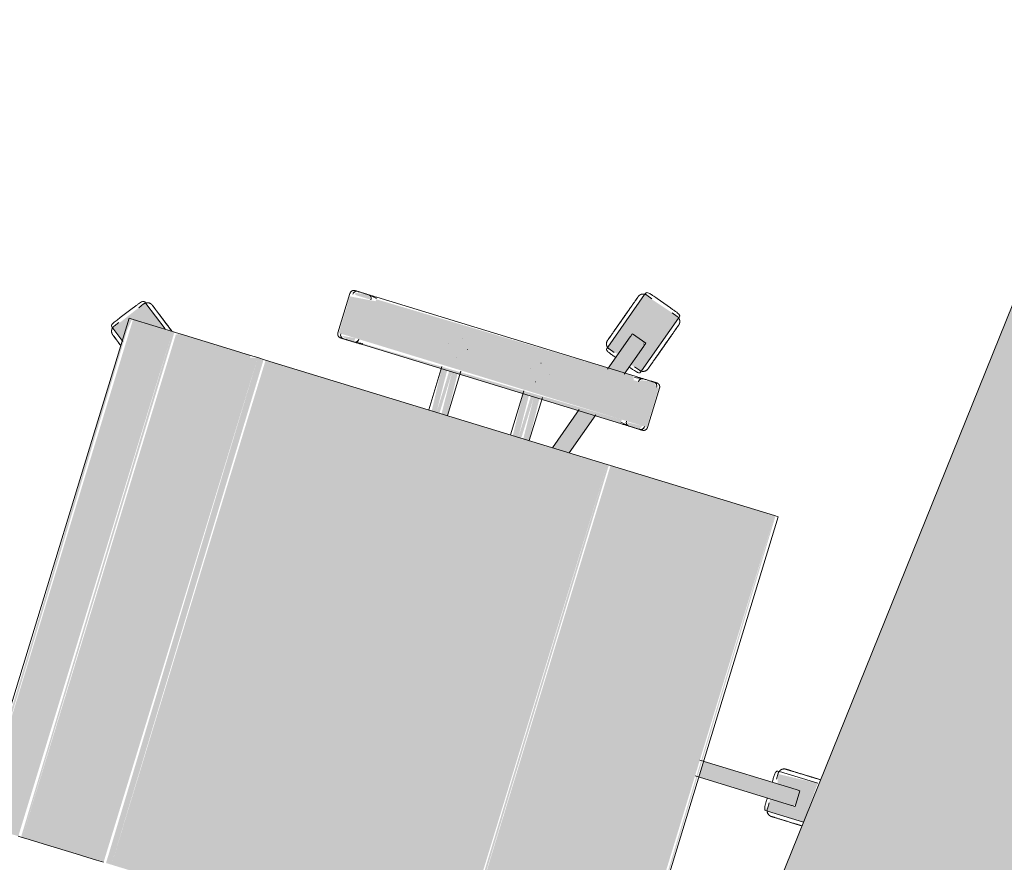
# Model space of a CAD drawing. Header units: millimetres. Extents: x -526411 to -400573, y 47353 to 130199.
# Tile 36 of 72: x -489977 to -489218, y 64358 to 65007. Entities that reach past the tile are written whole.
import ezdxf

# ---------------------------------------------------------------- set-up
doc = ezdxf.new("R2010")
doc.units = ezdxf.units.MM
doc.layers.add('I-FURN', color=30, linetype='Continuous', lineweight=18)

# ---------------------------------------------------------------- blocks, each defined once
blk = doc.blocks.new('80_KA_CE6_coupe werkplek 6P - 4 wp-2954123-3e Verdieping - Percelen telling LI')
at = {"layer": 'I-FURN'}
blk.add_hatch(color=122, dxfattribs=at).paths.add_polyline_path([(2.58, -802.36), (1652.58, -802.36), (1652.58, -2.36), (2.58, -2.36)], flags=0)
blk.add_line((1652.58, -2.36), (2.58, -2.36), dxfattribs=at)
blk = doc.blocks.new('82_3B_bureaustoel - directie vierkant - 82_3B_bureaustoel - directie vierkant-V46-3e Verdieping - Percelen telling LI')
at = {"layer": 'I-FURN'}
h = blk.add_hatch(color=122, dxfattribs=at)
h.paths.add_polyline_path([(15.88, 328.54), (-15.87, 330.23), (-13.76, 298.74), (-6.35, 301), (-6.14, 315.86), (6.35, 315.24), (6.35, 298.74), (15.88, 299.48), (15.88, 325.53)], flags=0)
h.paths.add_polyline_path([(6.35, 318.73), (6.14, 316.55), (5.47, 318.73)], flags=0)
for points in [[(6.35, 315.86), (-6.35, 315.86), (-6.35, 241.23), (6.35, 241.23), (6.35, 305.29)], [(203.2, 241.23), (-203.2, 238.97), (-203.2, 238.17), (203.2, 240.34), (203.2, 241.13)], [(203.2, 238.17), (-203.2, 238.17), (-203.2, 106.04), (203.2, 106.04), (203.2, 144.58)], [(-239.51, 124.06), (-271.26, 124.06), (-271.26, 104), (-239.51, 104), (-239.51, 122.12)], [(-299.1, 103.86), (-301.79, 102.62), (-299.25, 103.4)], [(-271.26, 104), (-274.44, 103.03), (-272.85, -104), (-271.26, -104), (-271.26, -0.46)], [(-239.51, 104), (-271.26, 104), (-271.26, -104), (-239.51, -104), (-239.51, 9.25)], [(-236.34, 104), (-239.51, 104), (-237.27, -104), (-236.34, -103.03), (-236.34, 102.61)], [(203.2, 106.04), (-203.2, 104.71), (-203.2, 103.38), (203.2, 104.71)], [(203.2, 103.38), (-203.2, 103.38), (-203.2, -171.84), (203.2, -171.84), (203.2, 93.87)], [(-203.2, 40.26), (-236.34, 38.62), (-236.34, 34.13), (-203.2, 35.77), (-203.2, 39.99)], [(-203.2, 34.13), (-236.34, 34.13), (-236.34, 31.75), (-203.2, 31.75)], [(-203.2, 31.75), (-236.34, 30.11), (-236.34, 25.62), (-203.2, 27.26), (-203.2, 31)], [(-203.2, -25.62), (-236.34, -27.34), (-236.34, -31.75), (-203.2, -30.11), (-203.2, -25.89)], [(-203.2, -31.75), (-236.34, -31.75), (-236.34, -34.13), (-203.2, -34.13)], [(-203.2, -34.13), (-236.34, -35.77), (-236.34, -40.26), (-203.2, -38.03), (-203.2, -34.88)], [(-239.51, -104), (-271.26, -104), (-269.01, -124.06), (-239.51, -124.06), (-239.51, -110.35)], [(-238.85, -104), (-239.51, -104.25), (-238.86, -104.05)], [(203.2, -171.84), (-203.2, -173.43), (-203.2, -178.18), (203.2, -176.21), (203.2, -173.43)], [(203.2, -178.18), (-203.2, -178.18), (-201.44, -183.93), (203.2, -183.93), (203.2, -178.71)], [(203.2, -183.93), (-203.2, -183.93), (-203.2, -203.86), (203.2, -203.86), (203.2, -190.6)], [(203.2, -203.86), (-203.2, -203.86), (-203.2, -220.63), (203.2, -220.63)], [(203.2, -220.63), (-203.2, -220.63), (-203.2, -240.7), (203.2, -240.7), (203.2, -234.11)], [(203.2, -240.7), (-203.2, -240.7), (-201.65, -243.71), (203.2, -243.71)], [(203.2, -243.71), (-203.2, -245.33), (-203.2, -246.88), (203.2, -244.69), (203.2, -243.85)], [(203.2, -246.88), (-203.2, -246.88), (-203.2, -278.66), (203.2, -278.66)], [(-185.11, -281.78), (-203.2, -279.49), (-203.4, -252.95), (-218.36, -273.54), (-192.24, -291.6), (-187.58, -285.19)], [(203.2, -278.66), (-203.2, -280.69), (-202.25, -281.78), (203.2, -280.08), (203.2, -279.39)]]:
    blk.add_hatch(color=122, dxfattribs=at).paths.add_polyline_path(points, flags=0)
h = blk.add_hatch(color=122, dxfattribs=at)
h.paths.add_polyline_path([(-277.78, 105.66), (-279.32, 104.84), (-278.26, 104.29)], flags=0)
h.paths.add_polyline_path([(-279.21, 107.41), (-327.63, 123.15), (-336.73, 92.72), (-289.02, 77.22), (-286.79, 86.51), (-301.84, 93.18), (-298.44, 103.65), (-282.15, 98.35), (-279.54, 106.4)], flags=0)
h.paths.add_polyline_path([(-284.67, 85.82), (-285.03, 85.93), (-285.51, 83.37)], flags=0)
h.paths.add_polyline_path([(-328.24, 123.34), (-330.67, 119.76), (-328.39, 122.91)], flags=0)
h = blk.add_hatch(color=122, dxfattribs=at)
h.paths.add_polyline_path([(-236.34, 119.44), (-239.51, 120.38), (-238.9, 108.34), (-236.34, 110.7)], flags=0)
h.paths.add_polyline_path([(-271.26, 122.36), (-274.44, 118.59), (-272.89, 109.31), (-271.26, 108.21), (-271.26, 120.38)], flags=0)
h = blk.add_hatch(color=122, dxfattribs=at)
h.paths.add_polyline_path([(-203.2, 72.7), (-236.34, 83.47), (-236.34, 70.11), (-203.2, 59.35)], flags=0)
h.paths.add_polyline_path([(-274.44, 95.85), (-298.44, 103.65), (-302.36, 91.57), (-274.44, 82.49), (-274.44, 93.33)], flags=0)
h = blk.add_hatch(color=122, dxfattribs=at)
h.paths.add_polyline_path([(-236.34, -110.7), (-239.51, -110.67), (-238.16, -121.12), (-236.34, -116.32), (-236.34, -115.72)], flags=0)
h.paths.add_polyline_path([(-271.26, -107.82), (-274.44, -110.74), (-272.88, -120.87), (-271.26, -120.38), (-271.26, -108.21)], flags=0)
for p, q in [((-15.87, 299.48), (-15.87, 330.24)), ((15.88, 328.56), (15.88, 299.48)), ((6.35, 318.74), (-6.35, 318.74)), ((-6.35, 316.55), (-6.35, 318.73)), ((6.35, 318.73), (6.35, 316.55)), ((-6.35, 315.86), (-6.35, 316.55)), ((-6.35, 238.17), (-6.35, 315.86)), ((6.35, 316.55), (6.35, 315.86)), ((6.35, 315.86), (6.35, 238.17)), ((-15.87, 298.09), (-15.87, 299.48)), ((-14.29, 298.88), (-9.52, 298.88)), ((9.53, 298.88), (14.29, 298.88)), ((15.88, 299.48), (15.88, 298.09)), ((203.2, 241.23), (-203.2, 241.23)), ((-203.2, 238.17), (-203.2, 241.23)), ((-203.2, 106.04), (-203.2, 238.17)), ((-327.99, 121.59), (-329.46, 117.06)), ((-328.24, 123.34), (-326.92, 122.92)), ((-326.92, 122.92), (-279.92, 107.64)), ((-239.51, 124.72), (-271.26, 124.72)), ((-332.79, 114.81), (-336.71, 102.73)), ((-332.79, 114.81), (-336.71, 102.73)), ((-274.44, 119.44), (-274.44, 110.74)), ((-236.34, 110.7), (-236.34, 119.44)), ((-279.92, 107.64), (-278.6, 107.21)), ((-274.44, 111.4), (-274.44, 110.74)), ((-274.41, 110.32), (-273.43, 104)), ((-237.34, 104), (-236.37, 110.29)), ((-236.34, 110.7), (-236.34, 111.36)), ((-335.35, 98.95), (-336.82, 94.42)), ((-301.17, 104.53), (-305.1, 92.46)), ((-301.17, 104.53), (-299.1, 103.86)), ((-299.1, 103.86), (-298.44, 103.65)), ((-298.44, 103.65), (-273.48, 95.54)), ((-281.31, 101.42), (-279.84, 105.95)), ((-274.44, 104), (-274.44, -104)), ((-236.34, -104), (-236.34, 104)), ((-203.2, 103.38), (-203.2, 106.04)), ((-203.2, -171.84), (-203.2, 103.38)), ((-336.73, 92.72), (-338.05, 93.15)), ((-289.73, 77.45), (-336.73, 92.72)), ((-303.02, 91.78), (-305.1, 92.45)), ((-302.36, 91.57), (-303.02, 91.78)), ((-273.44, 82.17), (-302.36, 91.57)), ((-237.27, 83.77), (-203.2, 72.7)), ((-288.41, 77.02), (-289.73, 77.45)), ((-288.67, 78.77), (-287.2, 83.3)), ((-203.2, 59.35), (-237.27, 70.42)), ((-256.56, 40.48), (-256.51, 40.48)), ((-203.2, 40.48), (-237.93, 40.48)), ((-262.93, 31.77), (-262.93, 31.75)), ((-247.85, 31.77), (-247.85, 31.81)), ((-256.52, 25.4), (-256.56, 25.4)), ((-238.69, 25.4), (-203.2, 25.4)), ((-256.56, -25.4), (-256.51, -25.4)), ((-203.2, -25.4), (-239, -25.4)), ((-262.93, -31.77), (-262.93, -31.81)), ((-247.85, -31.77), (-247.85, -31.75)), ((-256.52, -40.48), (-256.56, -40.48)), ((-238.16, -40.48), (-203.2, -40.48)), ((-273.43, -104), (-274.41, -110.32)), ((-236.37, -110.29), (-237.34, -104)), ((-274.44, -110.74), (-274.44, -119.44)), ((-274.44, -110.74), (-274.44, -111.4)), ((-236.34, -119.44), (-236.34, -110.7)), ((-236.34, -111.36), (-236.34, -110.7)), ((-271.26, -124.72), (-239.51, -124.72)), ((-203.2, -178.18), (-203.2, -171.84)), ((-203.2, -183.93), (-203.2, -178.18)), ((203.2, -178.18), (203.2, -183.93)), ((-203.2, -203.86), (-203.2, -183.93)), ((203.2, -183.93), (203.2, -203.86)), ((-203.2, -220.63), (-203.2, -203.86)), ((203.2, -203.86), (203.2, -220.63)), ((-203.2, -240.7), (-203.2, -220.63)), ((203.2, -220.63), (203.2, -240.7)), ((-203.2, -243.71), (-203.2, -240.7)), ((203.2, -240.7), (203.2, -243.71)), ((-203.2, -246.88), (-203.2, -243.71)), ((-203.2, -278.66), (-203.2, -246.88)), ((203.2, -243.71), (203.2, -246.88)), ((-217.92, -272.94), (-203.4, -252.95)), ((-218.74, -274.06), (-217.92, -272.94)), ((-217, -274.36), (-213.14, -277.16)), ((-203.2, -281.84), (-203.2, -278.66)), ((-212.02, -281.02), (-201.75, -288.49)), ((-212.02, -281.02), (-201.75, -288.49)), ((-203.2, -281.84), (203.2, -281.84)), ((-184.68, -281.2), (-192.24, -291.6)), ((-197.73, -288.36), (-193.88, -291.16)), ((-192.24, -291.6), (-193.05, -292.72))]:
    blk.add_line(p, q, dxfattribs=at)
at = {"layer": 'I-FURN', "flags": 128}
for points in [[(-19.05, 331.64), (-19.05, 330.87), (-19.05, 330.09), (-19.05, 329.3), (-19.05, 328.5), (-19.05, 327.69), (-19.05, 326.88), (-19.05, 326.06), (-19.05, 325.24), (-19.05, 324.42), (-19.05, 324.2)], [(-19.05, 324.2), (-19.05, 325.02), (-19.05, 325.84), (-19.05, 326.66), (-19.05, 327.47), (-19.05, 328.28), (-19.05, 329.08), (-19.05, 329.88), (-19.05, 330.66), (-19.05, 331.44)], [(19.05, 328.5), (19.05, 327.69), (19.05, 326.88), (19.05, 326.06), (19.05, 325.24), (19.05, 324.42), (19.05, 324.2)], [(19.05, 324.2), (19.05, 325.02), (19.05, 325.84), (19.05, 326.66), (19.05, 327.47), (19.05, 328.28)], [(-19.05, 324.2), (-19.05, 323.37), (-19.05, 322.55), (-19.05, 321.74), (-19.05, 320.92), (-19.05, 320.11), (-19.05, 319.31), (-19.05, 318.52), (-19.05, 317.73), (-19.05, 316.96), (-19.05, 316.19), (-19.05, 315.44), (-19.05, 314.71), (-19.05, 313.98), (-19.05, 313.28), (-19.05, 312.59), (-19.05, 311.92), (-19.05, 311.27), (-19.05, 310.64), (-19.05, 310.04), (-19.05, 309.45), (-19.05, 308.89), (-19.05, 308.36), (-19.05, 307.85), (-19.05, 307.36), (-19.05, 306.9), (-19.05, 306.47), (-19.05, 306.07), (-19.05, 305.7), (-19.05, 305.35), (-19.05, 305.04), (-19.05, 304.76), (-19.05, 304.51), (-19.05, 304.29), (-19.05, 304.1), (-19.05, 303.94), (-19.05, 303.82), (-19.05, 303.73), (-19.05, 303.67), (-19.05, 303.65)], [(-19.05, 303.64), (-19.05, 303.66), (-19.05, 303.71), (-19.05, 303.79), (-19.05, 303.91), (-19.05, 304.05), (-19.05, 304.23), (-19.05, 304.45), (-19.05, 304.69), (-19.05, 304.96), (-19.05, 305.27), (-19.05, 305.6), (-19.05, 305.97), (-19.05, 306.36), (-19.05, 306.78), (-19.05, 307.23), (-19.05, 307.71), (-19.05, 308.22), (-19.05, 308.75), (-19.05, 309.3), (-19.05, 309.88), (-19.05, 310.48), (-19.05, 311.1), (-19.05, 311.75), (-19.05, 312.41), (-19.05, 313.09), (-19.05, 313.79), (-19.05, 314.51), (-19.05, 315.24), (-19.05, 315.99), (-19.05, 316.75), (-19.05, 317.52), (-19.05, 318.3), (-19.05, 319.1), (-19.05, 319.9), (-19.05, 320.7), (-19.05, 321.52), (-19.05, 322.33), (-19.05, 323.15), (-19.05, 323.97), (-19.05, 324.2)], [(19.05, 324.2), (19.05, 323.37), (19.05, 322.55), (19.05, 321.74), (19.05, 320.92), (19.05, 320.11), (19.05, 319.31), (19.05, 318.52), (19.05, 317.73), (19.05, 316.96), (19.05, 316.19), (19.05, 315.44), (19.05, 314.71), (19.05, 313.98), (19.05, 313.28), (19.05, 312.59), (19.05, 311.92), (19.05, 311.27), (19.05, 310.64), (19.05, 310.04), (19.05, 309.45), (19.05, 308.89), (19.05, 308.36), (19.05, 307.85), (19.05, 307.36), (19.05, 306.9), (19.05, 306.47), (19.05, 306.07), (19.05, 305.7), (19.05, 305.35), (19.05, 305.04), (19.05, 304.76), (19.05, 304.51), (19.05, 304.29), (19.05, 304.1), (19.05, 303.94), (19.05, 303.82), (19.05, 303.73), (19.05, 303.67), (19.05, 303.65)], [(19.05, 303.64), (19.05, 303.66), (19.05, 303.71), (19.05, 303.79), (19.05, 303.91), (19.05, 304.05), (19.05, 304.23), (19.05, 304.45), (19.05, 304.69), (19.05, 304.96), (19.05, 305.27), (19.05, 305.6), (19.05, 305.97), (19.05, 306.36), (19.05, 306.78), (19.05, 307.23), (19.05, 307.71), (19.05, 308.22), (19.05, 308.75), (19.05, 309.3), (19.05, 309.88), (19.05, 310.48), (19.05, 311.1), (19.05, 311.75), (19.05, 312.41), (19.05, 313.09), (19.05, 313.79), (19.05, 314.51), (19.05, 315.24), (19.05, 315.99), (19.05, 316.75), (19.05, 317.52), (19.05, 318.3), (19.05, 319.1), (19.05, 319.9), (19.05, 320.7), (19.05, 321.52), (19.05, 322.33), (19.05, 323.15), (19.05, 323.97), (19.05, 324.2)], [(-14.29, 298.88), (-14.48, 298.89), (-14.67, 298.9), (-14.86, 298.92), (-15.05, 298.94), (-15.23, 298.98), (-15.42, 299.02), (-15.6, 299.07), (-15.79, 299.12), (-15.97, 299.19), (-16.14, 299.26), (-16.32, 299.34), (-16.49, 299.42), (-16.65, 299.51), (-16.82, 299.61), (-16.98, 299.71), (-17.13, 299.82), (-17.28, 299.94), (-17.43, 300.06), (-17.57, 300.19), (-17.7, 300.33), (-17.83, 300.47), (-17.96, 300.61), (-18.08, 300.76), (-18.19, 300.91), (-18.3, 301.07), (-18.39, 301.23), (-18.49, 301.4), (-18.57, 301.57), (-18.65, 301.74), (-18.73, 301.92), (-18.79, 302.1), (-18.85, 302.28), (-18.9, 302.46), (-18.94, 302.65), (-18.98, 302.84), (-19.01, 303.02), (-19.03, 303.21), (-19.04, 303.4), (-19.05, 303.59), (-19.05, 303.64)], [(19.05, 303.64), (19.05, 303.45), (19.03, 303.26), (19.02, 303.07), (18.99, 302.89), (18.96, 302.7), (18.91, 302.51), (18.86, 302.33), (18.81, 302.15), (18.74, 301.97), (18.67, 301.79), (18.6, 301.62), (18.51, 301.45), (18.42, 301.28), (18.32, 301.11), (18.22, 300.96), (18.11, 300.8), (17.99, 300.65), (17.87, 300.5), (17.74, 300.36), (17.61, 300.23), (17.47, 300.1), (17.32, 299.97), (17.17, 299.86), (17.02, 299.74), (16.86, 299.64), (16.7, 299.54), (16.53, 299.44), (16.36, 299.36), (16.19, 299.28), (16.01, 299.21), (15.83, 299.14), (15.65, 299.08), (15.47, 299.03), (15.28, 298.99), (15.1, 298.95), (14.91, 298.92), (14.72, 298.9), (14.53, 298.89), (14.34, 298.88), (14.29, 298.88)], [(-327.99, 121.59), (-327.93, 121.77), (-327.86, 121.95), (-327.78, 122.12), (-327.7, 122.3), (-327.61, 122.46), (-327.51, 122.63), (-327.41, 122.79), (-327.3, 122.94), (-327.18, 123.09), (-327.06, 123.24), (-326.93, 123.38), (-326.8, 123.52), (-326.66, 123.65), (-326.52, 123.77), (-326.37, 123.89), (-326.21, 124.01), (-326.06, 124.11), (-325.89, 124.21), (-325.73, 124.31), (-325.56, 124.4), (-325.39, 124.48), (-325.21, 124.55), (-325.03, 124.62), (-324.85, 124.68), (-324.67, 124.73), (-324.48, 124.77), (-324.3, 124.81), (-324.11, 124.84), (-323.92, 124.86), (-323.73, 124.88), (-323.54, 124.88), (-323.35, 124.88), (-323.16, 124.87), (-322.97, 124.86), (-322.78, 124.83), (-322.59, 124.8), (-322.4, 124.77), (-322.22, 124.72), (-322.04, 124.67), (-321.99, 124.65)], [(-302.44, 118.3), (-303.22, 118.55), (-304, 118.81), (-304.78, 119.06), (-305.56, 119.31), (-306.33, 119.56), (-307.09, 119.81), (-307.84, 120.05), (-308.59, 120.3), (-309.33, 120.54), (-310.05, 120.77), (-310.77, 121), (-311.47, 121.23), (-312.15, 121.46), (-312.82, 121.67), (-313.48, 121.89), (-314.11, 122.09), (-314.73, 122.29), (-315.33, 122.49), (-315.91, 122.68), (-316.46, 122.86), (-317, 123.03), (-317.51, 123.19), (-317.99, 123.35), (-318.45, 123.5), (-318.89, 123.64), (-319.3, 123.78), (-319.68, 123.9), (-320.04, 124.02), (-320.36, 124.12), (-320.66, 124.22), (-320.93, 124.31), (-321.17, 124.38), (-321.38, 124.45), (-321.56, 124.51), (-321.7, 124.56), (-321.82, 124.6), (-321.91, 124.62), (-321.96, 124.64), (-321.99, 124.65)], [(-321.99, 124.65), (-321.97, 124.65), (-321.93, 124.63), (-321.85, 124.6), (-321.74, 124.57), (-321.6, 124.52), (-321.43, 124.47), (-321.23, 124.4), (-321, 124.33), (-320.74, 124.24), (-320.45, 124.15), (-320.13, 124.05), (-319.78, 123.93), (-319.4, 123.81), (-319, 123.68), (-318.57, 123.54), (-318.12, 123.39), (-317.64, 123.24), (-317.14, 123.07), (-316.61, 122.9), (-316.06, 122.72), (-315.49, 122.54), (-314.9, 122.35), (-314.28, 122.15), (-313.65, 121.94), (-313, 121.73), (-312.34, 121.51), (-311.65, 121.29), (-310.96, 121.07), (-310.25, 120.84), (-309.52, 120.6), (-308.79, 120.36), (-308.05, 120.12), (-307.29, 119.88), (-306.53, 119.63), (-305.76, 119.38), (-304.99, 119.13), (-304.21, 118.88), (-303.43, 118.62), (-302.65, 118.37), (-302.44, 118.3)], [(-274.44, 121.54), (-274.44, 121.67), (-274.43, 121.8), (-274.42, 121.92), (-274.4, 122.05), (-274.38, 122.17), (-274.35, 122.3), (-274.32, 122.42), (-274.28, 122.54), (-274.24, 122.66), (-274.19, 122.78), (-274.14, 122.9), (-274.08, 123.01), (-274.02, 123.12), (-273.95, 123.23), (-273.88, 123.34), (-273.81, 123.44), (-273.73, 123.54), (-273.65, 123.64), (-273.57, 123.73), (-273.48, 123.82), (-273.38, 123.91), (-273.29, 123.99), (-273.19, 124.07), (-273.08, 124.14), (-272.98, 124.22), (-272.87, 124.28), (-272.76, 124.34), (-272.65, 124.4), (-272.53, 124.45), (-272.41, 124.5), (-272.3, 124.55), (-272.17, 124.59), (-272.05, 124.62), (-271.93, 124.65), (-271.8, 124.67), (-271.68, 124.69), (-271.55, 124.71), (-271.43, 124.71), (-271.3, 124.72), (-271.26, 124.72)], [(-274.44, 120.11), (-274.44, 120.37), (-274.44, 120.61), (-274.44, 120.83), (-274.44, 121.01), (-274.44, 121.17), (-274.44, 121.3), (-274.44, 121.4), (-274.44, 121.48), (-274.44, 121.52), (-274.44, 121.54)], [(-274.44, 121.54), (-274.44, 121.53), (-274.44, 121.49), (-274.44, 121.42), (-274.44, 121.32), (-274.44, 121.19), (-274.44, 121.04), (-274.44, 120.86), (-274.44, 120.65), (-274.44, 120.42), (-274.44, 120.16), (-274.44, 119.87), (-274.44, 119.56), (-274.44, 119.23), (-274.44, 118.86), (-274.44, 118.48), (-274.44, 118.07), (-274.44, 117.64), (-274.44, 117.19), (-274.44, 116.72), (-274.44, 116.22), (-274.44, 115.71), (-274.44, 115.18), (-274.44, 114.63), (-274.44, 114.06), (-274.44, 113.48), (-274.44, 112.88), (-274.44, 112.27), (-274.44, 111.64), (-274.44, 111.01), (-274.44, 110.36), (-274.44, 109.7), (-274.44, 109.03), (-274.44, 108.36), (-274.44, 107.67), (-274.44, 106.98), (-274.44, 106.29), (-274.44, 105.59), (-274.44, 104.89), (-274.44, 104.19), (-274.44, 104)], [(-239.51, 124.72), (-239.39, 124.72), (-239.26, 124.71), (-239.13, 124.7), (-239.01, 124.68), (-238.88, 124.66), (-238.76, 124.63), (-238.64, 124.6), (-238.52, 124.56), (-238.4, 124.52), (-238.28, 124.47), (-238.16, 124.42), (-238.05, 124.36), (-237.94, 124.3), (-237.83, 124.23), (-237.72, 124.16), (-237.62, 124.09), (-237.52, 124.01), (-237.42, 123.93), (-237.33, 123.85), (-237.24, 123.76), (-237.15, 123.66), (-237.07, 123.57), (-236.99, 123.47), (-236.91, 123.36), (-236.84, 123.26), (-236.78, 123.15), (-236.71, 123.04), (-236.66, 122.93), (-236.6, 122.81), (-236.55, 122.69), (-236.51, 122.58), (-236.47, 122.45), (-236.44, 122.33), (-236.41, 122.21), (-236.39, 122.08), (-236.37, 121.96), (-236.35, 121.83), (-236.34, 121.71), (-236.34, 121.58), (-236.34, 121.54)], [(-236.34, 104), (-236.34, 104.7), (-236.34, 105.4), (-236.34, 106.1), (-236.34, 106.8), (-236.34, 107.49), (-236.34, 108.17), (-236.34, 108.85), (-236.34, 109.52), (-236.34, 110.18), (-236.34, 110.83), (-236.34, 111.47), (-236.34, 112.1), (-236.34, 112.72), (-236.34, 113.32), (-236.34, 113.91), (-236.34, 114.48), (-236.34, 115.03), (-236.34, 115.57), (-236.34, 116.09), (-236.34, 116.59), (-236.34, 117.06), (-236.34, 117.52), (-236.34, 117.96), (-236.34, 118.37), (-236.34, 118.76), (-236.34, 119.13), (-236.34, 119.47), (-236.34, 119.79), (-236.34, 120.08), (-236.34, 120.35), (-236.34, 120.59), (-236.34, 120.81), (-236.34, 121), (-236.34, 121.16), (-236.34, 121.29), (-236.34, 121.39), (-236.34, 121.47), (-236.34, 121.52), (-236.34, 121.54)], [(-236.34, 121.54), (-236.34, 121.53), (-236.34, 121.49), (-236.34, 121.42), (-236.34, 121.32), (-236.34, 121.19), (-236.34, 121.04), (-236.34, 120.86), (-236.34, 120.65), (-236.34, 120.42), (-236.34, 120.16), (-236.34, 120.11)], [(-302.44, 118.3), (-301.66, 118.05), (-300.88, 117.79), (-300.1, 117.54), (-299.33, 117.29), (-298.56, 117.04), (-297.8, 116.79), (-297.04, 116.54), (-296.29, 116.3), (-295.56, 116.06), (-294.83, 115.83), (-294.12, 115.59), (-293.42, 115.37), (-292.73, 115.14), (-292.06, 114.93), (-291.41, 114.71), (-290.77, 114.51), (-290.15, 114.31), (-289.55, 114.11), (-288.98, 113.92), (-288.42, 113.74), (-287.89, 113.57), (-287.38, 113.41), (-286.89, 113.25), (-286.43, 113.1), (-286, 112.96), (-285.59, 112.82), (-285.2, 112.7), (-284.85, 112.58), (-284.52, 112.48), (-284.22, 112.38), (-283.96, 112.29), (-283.72, 112.22), (-283.51, 112.15), (-283.33, 112.09), (-283.18, 112.04), (-283.06, 112), (-282.98, 111.98), (-282.92, 111.96), (-282.9, 111.95)], [(-282.9, 111.95), (-282.91, 111.95), (-282.96, 111.97), (-283.04, 111.99), (-283.15, 112.03), (-283.29, 112.08), (-283.46, 112.13), (-283.66, 112.2), (-283.89, 112.27), (-284.15, 112.36), (-284.44, 112.45), (-284.76, 112.55), (-285.11, 112.67), (-285.48, 112.79), (-285.88, 112.92), (-286.31, 113.06), (-286.76, 113.21), (-287.24, 113.36), (-287.75, 113.53), (-288.27, 113.7), (-288.82, 113.88), (-289.4, 114.06), (-289.99, 114.25), (-290.6, 114.45), (-291.23, 114.66), (-291.88, 114.87), (-292.55, 115.08), (-293.23, 115.31), (-293.93, 115.53), (-294.64, 115.76), (-295.36, 116), (-296.09, 116.24), (-296.84, 116.48), (-297.59, 116.72), (-298.35, 116.97), (-299.12, 117.22), (-299.89, 117.47), (-300.67, 117.72), (-301.45, 117.98), (-302.23, 118.23), (-302.44, 118.3)], [(-282.9, 111.95), (-282.72, 111.89), (-282.54, 111.82), (-282.36, 111.74), (-282.19, 111.66), (-282.03, 111.57), (-281.86, 111.47), (-281.7, 111.37), (-281.55, 111.26), (-281.4, 111.14), (-281.25, 111.02), (-281.11, 110.89), (-280.97, 110.76), (-280.84, 110.62), (-280.72, 110.48), (-280.6, 110.33), (-280.48, 110.17), (-280.38, 110.02), (-280.28, 109.85), (-280.18, 109.69), (-280.09, 109.52), (-280.01, 109.35), (-279.94, 109.17), (-279.87, 108.99), (-279.81, 108.81), (-279.76, 108.63), (-279.72, 108.44), (-279.68, 108.26), (-279.65, 108.07), (-279.63, 107.88), (-279.61, 107.69), (-279.61, 107.5), (-279.61, 107.31), (-279.62, 107.12), (-279.63, 106.93), (-279.65, 106.74), (-279.69, 106.55), (-279.72, 106.36), (-279.77, 106.18), (-279.82, 106), (-279.84, 105.95)], [(-333.76, 88.42), (-333.94, 88.48), (-334.12, 88.55), (-334.29, 88.62), (-334.46, 88.71), (-334.63, 88.8), (-334.8, 88.9), (-334.96, 89), (-335.11, 89.11), (-335.26, 89.22), (-335.41, 89.35), (-335.55, 89.47), (-335.69, 89.61), (-335.82, 89.75), (-335.94, 89.89), (-336.06, 90.04), (-336.18, 90.19), (-336.28, 90.35), (-336.38, 90.51), (-336.48, 90.68), (-336.56, 90.84), (-336.65, 91.02), (-336.72, 91.19), (-336.79, 91.37), (-336.84, 91.55), (-336.9, 91.74), (-336.94, 91.92), (-336.98, 92.11), (-337.01, 92.3), (-337.03, 92.49), (-337.04, 92.68), (-337.05, 92.87), (-337.05, 93.06), (-337.04, 93.25), (-337.03, 93.44), (-337, 93.63), (-336.97, 93.81), (-336.93, 94), (-336.89, 94.18), (-336.83, 94.37), (-336.82, 94.42)], [(-333.76, 88.42), (-333.75, 88.41), (-333.7, 88.4), (-333.62, 88.37), (-333.51, 88.33), (-333.37, 88.29), (-333.2, 88.23), (-333, 88.17), (-332.77, 88.09), (-332.51, 88.01), (-332.22, 87.91), (-331.9, 87.81), (-331.55, 87.7), (-331.18, 87.58), (-330.78, 87.45), (-330.35, 87.31), (-329.89, 87.16), (-329.41, 87), (-328.91, 86.84), (-328.38, 86.67), (-327.83, 86.49), (-327.26, 86.3), (-326.67, 86.11), (-326.06, 85.91), (-325.43, 85.71), (-324.78, 85.5), (-324.11, 85.28), (-323.43, 85.06), (-322.73, 84.83), (-322.02, 84.6), (-321.3, 84.37), (-320.56, 84.13), (-319.82, 83.89), (-319.07, 83.64), (-318.31, 83.39), (-317.54, 83.14), (-316.77, 82.89), (-315.99, 82.64), (-315.21, 82.39), (-314.43, 82.13), (-314.22, 82.06)], [(-314.22, 82.06), (-315, 82.32), (-315.78, 82.57), (-316.56, 82.82), (-317.33, 83.08), (-318.1, 83.33), (-318.86, 83.57), (-319.62, 83.82), (-320.36, 84.06), (-321.1, 84.3), (-321.83, 84.54), (-322.54, 84.77), (-323.24, 85), (-323.93, 85.22), (-324.6, 85.44), (-325.25, 85.65), (-325.89, 85.86), (-326.51, 86.06), (-327.1, 86.25), (-327.68, 86.44), (-328.24, 86.62), (-328.77, 86.79), (-329.28, 86.96), (-329.77, 87.12), (-330.23, 87.27), (-330.66, 87.41), (-331.07, 87.54), (-331.45, 87.67), (-331.81, 87.78), (-332.14, 87.89), (-332.43, 87.98), (-332.7, 88.07), (-332.94, 88.15), (-333.15, 88.22), (-333.33, 88.27), (-333.48, 88.32), (-333.59, 88.36), (-333.68, 88.39), (-333.74, 88.41), (-333.76, 88.41)], [(-314.22, 82.06), (-313.43, 81.81), (-312.65, 81.56), (-311.88, 81.3), (-311.1, 81.05), (-310.33, 80.8), (-309.57, 80.55), (-308.81, 80.31), (-308.07, 80.07), (-307.33, 79.83), (-306.6, 79.59), (-305.89, 79.36), (-305.19, 79.13), (-304.5, 78.91), (-303.83, 78.69), (-303.18, 78.48), (-302.54, 78.27), (-301.93, 78.07), (-301.33, 77.88), (-300.75, 77.69), (-300.19, 77.51), (-299.66, 77.34), (-299.15, 77.17), (-298.67, 77.01), (-298.2, 76.86), (-297.77, 76.72), (-297.36, 76.59), (-296.98, 76.46), (-296.62, 76.35), (-296.3, 76.24), (-296, 76.15), (-295.73, 76.06), (-295.49, 75.98), (-295.28, 75.91), (-295.1, 75.85), (-294.95, 75.81), (-294.84, 75.77), (-294.75, 75.74), (-294.7, 75.72), (-294.67, 75.71)], [(-294.67, 75.71), (-294.69, 75.72), (-294.73, 75.73), (-294.81, 75.76), (-294.92, 75.79), (-295.06, 75.84), (-295.23, 75.9), (-295.43, 75.96), (-295.66, 76.04), (-295.92, 76.12), (-296.21, 76.22), (-296.53, 76.32), (-296.88, 76.43), (-297.25, 76.55), (-297.66, 76.68), (-298.08, 76.82), (-298.54, 76.97), (-299.02, 77.13), (-299.52, 77.29), (-300.05, 77.46), (-300.6, 77.64), (-301.17, 77.83), (-301.76, 78.02), (-302.37, 78.22), (-303.01, 78.42), (-303.66, 78.63), (-304.32, 78.85), (-305, 79.07), (-305.7, 79.3), (-306.41, 79.53), (-307.13, 79.76), (-307.87, 80), (-308.61, 80.24), (-309.37, 80.49), (-310.13, 80.74), (-310.89, 80.99), (-311.67, 81.24), (-312.44, 81.49), (-313.22, 81.74), (-314, 82), (-314.22, 82.06)], [(-288.67, 78.77), (-288.73, 78.59), (-288.8, 78.41), (-288.88, 78.24), (-288.96, 78.07), (-289.05, 77.9), (-289.15, 77.74), (-289.25, 77.58), (-289.36, 77.42), (-289.48, 77.27), (-289.6, 77.12), (-289.73, 76.98), (-289.86, 76.85), (-290, 76.72), (-290.14, 76.59), (-290.29, 76.47), (-290.44, 76.36), (-290.6, 76.25), (-290.76, 76.15), (-290.93, 76.06), (-291.1, 75.97), (-291.27, 75.89), (-291.45, 75.81), (-291.63, 75.75), (-291.81, 75.69), (-291.99, 75.64), (-292.17, 75.59), (-292.36, 75.55), (-292.55, 75.53), (-292.74, 75.5), (-292.93, 75.49), (-293.12, 75.48), (-293.31, 75.48), (-293.5, 75.49), (-293.69, 75.51), (-293.88, 75.53), (-294.07, 75.56), (-294.25, 75.6), (-294.44, 75.64), (-294.62, 75.7), (-294.67, 75.71)], [(-274.44, -104), (-274.44, -104.7), (-274.44, -105.4), (-274.44, -106.1), (-274.44, -106.8), (-274.44, -107.49), (-274.44, -108.17), (-274.44, -108.85), (-274.44, -109.52), (-274.44, -110.18), (-274.44, -110.83), (-274.44, -111.47), (-274.44, -112.1), (-274.44, -112.72), (-274.44, -113.32), (-274.44, -113.91), (-274.44, -114.48), (-274.44, -115.03), (-274.44, -115.57), (-274.44, -116.09), (-274.44, -116.59), (-274.44, -117.06), (-274.44, -117.52), (-274.44, -117.96), (-274.44, -118.37), (-274.44, -118.76), (-274.44, -119.13), (-274.44, -119.47), (-274.44, -119.79), (-274.44, -120.08), (-274.44, -120.35), (-274.44, -120.59), (-274.44, -120.81), (-274.44, -121), (-274.44, -121.16), (-274.44, -121.29), (-274.44, -121.39), (-274.44, -121.47), (-274.44, -121.52), (-274.44, -121.54)], [(-236.34, -121.54), (-236.34, -121.53), (-236.34, -121.49), (-236.34, -121.42), (-236.34, -121.32), (-236.34, -121.19), (-236.34, -121.04), (-236.34, -120.86), (-236.34, -120.65), (-236.34, -120.42), (-236.34, -120.16), (-236.34, -119.87), (-236.34, -119.56), (-236.34, -119.23), (-236.34, -118.86), (-236.34, -118.48), (-236.34, -118.07), (-236.34, -117.64), (-236.34, -117.19), (-236.34, -116.72), (-236.34, -116.22), (-236.34, -115.71), (-236.34, -115.18), (-236.34, -114.63), (-236.34, -114.06), (-236.34, -113.48), (-236.34, -112.88), (-236.34, -112.27), (-236.34, -111.64), (-236.34, -111.01), (-236.34, -110.36), (-236.34, -109.7), (-236.34, -109.03), (-236.34, -108.36), (-236.34, -107.67), (-236.34, -106.98), (-236.34, -106.29), (-236.34, -105.59), (-236.34, -104.89), (-236.34, -104.19), (-236.34, -104)], [(-274.44, -121.54), (-274.44, -121.53), (-274.44, -121.49), (-274.44, -121.42), (-274.44, -121.32), (-274.44, -121.19), (-274.44, -121.04), (-274.44, -120.86), (-274.44, -120.65), (-274.44, -120.42), (-274.44, -120.16), (-274.44, -120.11)], [(-236.34, -120.11), (-236.34, -120.37), (-236.34, -120.61), (-236.34, -120.83), (-236.34, -121.01), (-236.34, -121.17), (-236.34, -121.3), (-236.34, -121.4), (-236.34, -121.48), (-236.34, -121.52), (-236.34, -121.54)], [(-271.26, -124.72), (-271.39, -124.72), (-271.52, -124.71), (-271.64, -124.7), (-271.77, -124.68), (-271.89, -124.66), (-272.02, -124.63), (-272.14, -124.6), (-272.26, -124.56), (-272.38, -124.52), (-272.5, -124.47), (-272.62, -124.42), (-272.73, -124.36), (-272.84, -124.3), (-272.95, -124.23), (-273.06, -124.16), (-273.16, -124.09), (-273.26, -124.01), (-273.36, -123.93), (-273.45, -123.85), (-273.54, -123.76), (-273.63, -123.66), (-273.71, -123.57), (-273.79, -123.47), (-273.86, -123.36), (-273.94, -123.26), (-274, -123.15), (-274.06, -123.04), (-274.12, -122.93), (-274.17, -122.81), (-274.22, -122.69), (-274.27, -122.58), (-274.31, -122.45), (-274.34, -122.33), (-274.37, -122.21), (-274.39, -122.08), (-274.41, -121.96), (-274.43, -121.83), (-274.43, -121.71), (-274.44, -121.58), (-274.44, -121.54)], [(-236.34, -121.54), (-236.34, -121.67), (-236.35, -121.8), (-236.36, -121.92), (-236.38, -122.05), (-236.4, -122.17), (-236.43, -122.3), (-236.46, -122.42), (-236.5, -122.54), (-236.54, -122.66), (-236.59, -122.78), (-236.64, -122.9), (-236.7, -123.01), (-236.76, -123.12), (-236.82, -123.23), (-236.89, -123.34), (-236.97, -123.44), (-237.05, -123.54), (-237.13, -123.64), (-237.21, -123.73), (-237.3, -123.82), (-237.39, -123.91), (-237.49, -123.99), (-237.59, -124.07), (-237.69, -124.14), (-237.8, -124.22), (-237.91, -124.28), (-238.02, -124.34), (-238.13, -124.4), (-238.25, -124.45), (-238.36, -124.5), (-238.48, -124.55), (-238.6, -124.59), (-238.73, -124.62), (-238.85, -124.65), (-238.97, -124.67), (-239.1, -124.69), (-239.23, -124.71), (-239.35, -124.71), (-239.48, -124.72), (-239.51, -124.72)], [(-203.44, -247.6), (-203.92, -248.26), (-204.39, -248.91), (-204.87, -249.58), (-205.36, -250.24), (-205.84, -250.9), (-205.97, -251.08)], [(-205.97, -251.08), (-205.49, -250.42), (-205, -249.75), (-204.52, -249.09), (-204.05, -248.43), (-203.57, -247.78)], [(-205.97, -251.08), (-206.45, -251.75), (-206.93, -252.41), (-207.42, -253.07), (-207.89, -253.73), (-208.37, -254.39), (-208.84, -255.04), (-209.31, -255.68), (-209.77, -256.31), (-210.23, -256.94), (-210.67, -257.56), (-211.11, -258.17), (-211.55, -258.76), (-211.97, -259.34), (-212.39, -259.91), (-212.79, -260.47), (-213.18, -261.01), (-213.57, -261.54), (-213.93, -262.05), (-214.29, -262.54), (-214.64, -263.01), (-214.96, -263.46), (-215.28, -263.9), (-215.58, -264.31), (-215.87, -264.7), (-216.13, -265.07), (-216.39, -265.42), (-216.62, -265.75), (-216.84, -266.05), (-217.04, -266.33), (-217.23, -266.58), (-217.39, -266.81), (-217.54, -267.01), (-217.67, -267.19), (-217.78, -267.34), (-217.87, -267.47), (-217.95, -267.57), (-218, -267.64), (-218.03, -267.69), (-218.05, -267.71)], [(-218.05, -267.71), (-218.04, -267.7), (-218.01, -267.66), (-217.96, -267.59), (-217.9, -267.5), (-217.81, -267.38), (-217.7, -267.23), (-217.58, -267.06), (-217.44, -266.87), (-217.28, -266.64), (-217.1, -266.4), (-216.9, -266.13), (-216.68, -265.83), (-216.45, -265.51), (-216.2, -265.17), (-215.94, -264.81), (-215.66, -264.42), (-215.36, -264.01), (-215.05, -263.58), (-214.73, -263.13), (-214.39, -262.67), (-214.03, -262.18), (-213.67, -261.68), (-213.29, -261.16), (-212.9, -260.62), (-212.5, -260.07), (-212.08, -259.5), (-211.66, -258.92), (-211.23, -258.33), (-210.79, -257.72), (-210.35, -257.11), (-209.89, -256.48), (-209.43, -255.85), (-208.97, -255.21), (-208.5, -254.56), (-208.02, -253.91), (-207.55, -253.25), (-207.06, -252.59), (-206.58, -251.93), (-206.1, -251.26), (-205.97, -251.08)], [(-217, -274.36), (-217.15, -274.25), (-217.29, -274.13), (-217.44, -274), (-217.57, -273.87), (-217.71, -273.73), (-217.83, -273.59), (-217.95, -273.44), (-218.07, -273.29), (-218.17, -273.13), (-218.28, -272.97), (-218.37, -272.8), (-218.46, -272.63), (-218.54, -272.46), (-218.62, -272.29), (-218.68, -272.11), (-218.74, -271.93), (-218.8, -271.74), (-218.84, -271.56), (-218.88, -271.37), (-218.91, -271.19), (-218.93, -271), (-218.95, -270.81), (-218.96, -270.62), (-218.96, -270.43), (-218.95, -270.24), (-218.94, -270.05), (-218.91, -269.86), (-218.88, -269.67), (-218.85, -269.48), (-218.8, -269.3), (-218.75, -269.11), (-218.69, -268.93), (-218.62, -268.75), (-218.55, -268.58), (-218.47, -268.41), (-218.38, -268.24), (-218.29, -268.07), (-218.19, -267.91), (-218.08, -267.75), (-218.05, -267.71)], [(-181.15, -281.74), (-181.56, -282.31), (-181.97, -282.87), (-182.36, -283.41), (-182.74, -283.93), (-183.11, -284.44), (-183.47, -284.93), (-183.81, -285.4), (-184.14, -285.86), (-184.46, -286.29), (-184.76, -286.71), (-185.04, -287.1), (-185.31, -287.47), (-185.56, -287.82), (-185.8, -288.14), (-186.02, -288.44), (-186.22, -288.72), (-186.41, -288.97), (-186.57, -289.2), (-186.72, -289.41), (-186.85, -289.58), (-186.96, -289.74), (-187.05, -289.86), (-187.12, -289.96), (-187.18, -290.04), (-187.21, -290.08), (-187.23, -290.1)], [(-187.23, -290.1), (-187.22, -290.09), (-187.19, -290.05), (-187.14, -289.98), (-187.07, -289.89), (-186.99, -289.77), (-186.88, -289.63), (-186.76, -289.46), (-186.61, -289.26), (-186.45, -289.04), (-186.27, -288.79), (-186.08, -288.52), (-185.86, -288.23), (-185.63, -287.91), (-185.38, -287.56), (-185.12, -287.2), (-184.84, -286.81), (-184.54, -286.41), (-184.23, -285.98), (-183.9, -285.53), (-183.56, -285.06), (-183.21, -284.58), (-182.84, -284.07), (-182.46, -283.55), (-182.07, -283.01), (-181.67, -282.46), (-181.26, -281.89)], [(-187.23, -290.1), (-187.34, -290.26), (-187.46, -290.4), (-187.59, -290.55), (-187.72, -290.68), (-187.86, -290.81), (-188, -290.94), (-188.15, -291.06), (-188.3, -291.17), (-188.46, -291.28), (-188.62, -291.38), (-188.79, -291.48), (-188.95, -291.57), (-189.13, -291.65), (-189.3, -291.72), (-189.48, -291.79), (-189.66, -291.85), (-189.84, -291.9), (-190.03, -291.95), (-190.21, -291.99), (-190.4, -292.02), (-190.59, -292.04), (-190.78, -292.06), (-190.97, -292.07), (-191.16, -292.07), (-191.35, -292.06), (-191.54, -292.04), (-191.73, -292.02), (-191.92, -291.99), (-192.11, -291.96), (-192.29, -291.91), (-192.48, -291.86), (-192.66, -291.8), (-192.83, -291.73), (-193.01, -291.66), (-193.18, -291.58), (-193.35, -291.49), (-193.52, -291.4), (-193.68, -291.3), (-193.84, -291.19), (-193.88, -291.16)]]:
    blk.add_lwpolyline(points, dxfattribs=at)
at = {"layer": 'I-FURN'}
for centre, major_axis, ratio, start_param, end_param in [((-271.26, 119.44), (3.17, 0), 0.918218, 1.570796, 3.141593), ((-271.26, 119.44), (3.18, 0), 0.918252, 1.832596, 3.141593), ((-239.51, 119.44), (-3.17, 0), 0.918218, 3.141593, 4.712389), ((-239.51, 119.44), (3.18, 0), 0.918252, 0, 1.308997), ((-271.22, 110.74), (-3.22, 0), 0.918218, 0, 1.570796), ((-271.22, 110.74), (3.22, 0), 0.918252, 3.141593, 4.45059), ((-239.51, 110.7), (3.17, 0), 0.918218, 4.712389, 6.283185), ((-239.51, 110.7), (-3.17, 0), 0.918252, 1.832596, 3.141593), ((-271.22, -110.74), (3.22, 0), 0.918218, 1.58549, 3.141593), ((-271.22, -110.74), (3.22, 0), 0.918252, 1.570796, 3.141593), ((-239.51, -110.7), (3.17, 0), 0.918218, 0, 1.570796), ((-239.51, -110.7), (3.18, 0), 0.918252, 0, 1.308997), ((-271.26, -119.44), (3.17, 0), 0.918218, 3.141593, 4.712389), ((-271.26, -119.44), (3.17, 0), 0.918252, 3.141593, 4.45059), ((-239.51, -119.44), (3.17, 0), 0.918218, 4.712389, 6.283185), ((-239.51, -119.44), (3.17, 0), 0.918252, 4.974188, 6.283185)]:
    blk.add_ellipse(centre, major_axis=major_axis, ratio=ratio, start_param=start_param, end_param=end_param, dxfattribs=at)
for points, knots in [([(-15.87, 298.09), (-15.88, 297.59), (-15.43, 297.03), (-13.92, 296.63), (-12.15, 296.45), (-9.59, 296.41), (-7.45, 296.41), (-6.35, 296.41)], [0, 0, 0, 0, 0.285714, 0.428571, 0.571429, 0.785714, 1, 1, 1, 1]), ([(6.35, 296.41), (7.26, 296.41), (8.54, 296.41), (10.09, 296.42), (11.52, 296.44), (13.2, 296.53), (14.5, 296.76), (15.19, 297.04), (15.69, 297.4), (15.86, 297.78), (15.88, 298.09)], [0, 0, 0, 0, 0.166667, 0.25, 0.333333, 0.5, 0.666667, 0.75, 0.833333, 1, 1, 1, 1]), ([(-328.24, 123.34), (-328.55, 123.43), (-328.96, 123.39), (-329.46, 123.02), (-329.94, 122.45), (-330.56, 121.28), (-331.16, 119.71), (-331.62, 118.36), (-332.11, 116.89), (-332.51, 115.67), (-332.79, 114.81)], [0, 0, 0, 0, 0.166667, 0.25, 0.333333, 0.5, 0.666667, 0.75, 0.833333, 1, 1, 1, 1]), ([(-279.94, 97.64), (-279.66, 98.5), (-279.26, 99.72), (-278.79, 101.19), (-278.38, 102.56), (-277.94, 104.18), (-277.75, 105.5), (-277.81, 106.23), (-278, 106.83), (-278.31, 107.1), (-278.6, 107.21)], [0, 0, 0, 0, 0.166667, 0.25, 0.333333, 0.5, 0.666667, 0.75, 0.833333, 1, 1, 1, 1]), ([(-336.71, 102.73), (-337.16, 101.33), (-337.83, 99.31), (-338.52, 96.95), (-338.9, 95.21), (-338.89, 93.77), (-338.41, 93.26), (-338.05, 93.15)], [0, 0, 0, 0, 0.285714, 0.428571, 0.571429, 0.785714, 1, 1, 1, 1]), ([(-288.41, 77.02), (-287.93, 76.86), (-287.26, 77.12), (-286.41, 78.42), (-285.7, 80.05), (-284.86, 82.48), (-284.21, 84.51), (-283.87, 85.56)], [0, 0, 0, 0, 0.285714, 0.428571, 0.571429, 0.785714, 1, 1, 1, 1]), ([(-218.74, -274.06), (-218.91, -274.33), (-219, -274.73), (-218.8, -275.32), (-218.42, -275.95), (-217.49, -276.9), (-216.18, -277.96), (-215.04, -278.82), (-213.8, -279.74), (-212.76, -280.49), (-212.02, -281.02)], [0, 0, 0, 0, 0.166667, 0.25, 0.333333, 0.5, 0.666667, 0.75, 0.833333, 1, 1, 1, 1]), ([(-201.75, -288.49), (-200.56, -289.35), (-198.84, -290.61), (-196.81, -291.99), (-195.27, -292.89), (-193.9, -293.33), (-193.27, -293.03), (-193.05, -292.72)], [0, 0, 0, 0, 0.285714, 0.428571, 0.571429, 0.785714, 1, 1, 1, 1])]:
    blk.add_open_spline(points, degree=3, knots=knots, dxfattribs=at)

msp = doc.modelspace()

# ---------------------------------------------------------------- block references
at = {"layer": 'I-FURN'}
for name, p, rotation in [('80_KA_CE6_coupe werkplek 6P - 4 wp-2954123-3e Verdieping - Percelen telling LI', (-489634.63, 63747.95), 68.00167584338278), ('82_3B_bureaustoel - directie vierkant - 82_3B_bureaustoel - directie vierkant-V46-3e Verdieping - Percelen telling LI', (-489682.47, 64500.7), 253.0016758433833)]:
    msp.add_blockref(name, p, dxfattribs=dict(at, rotation=rotation))

doc.saveas('drawing.dxf')
